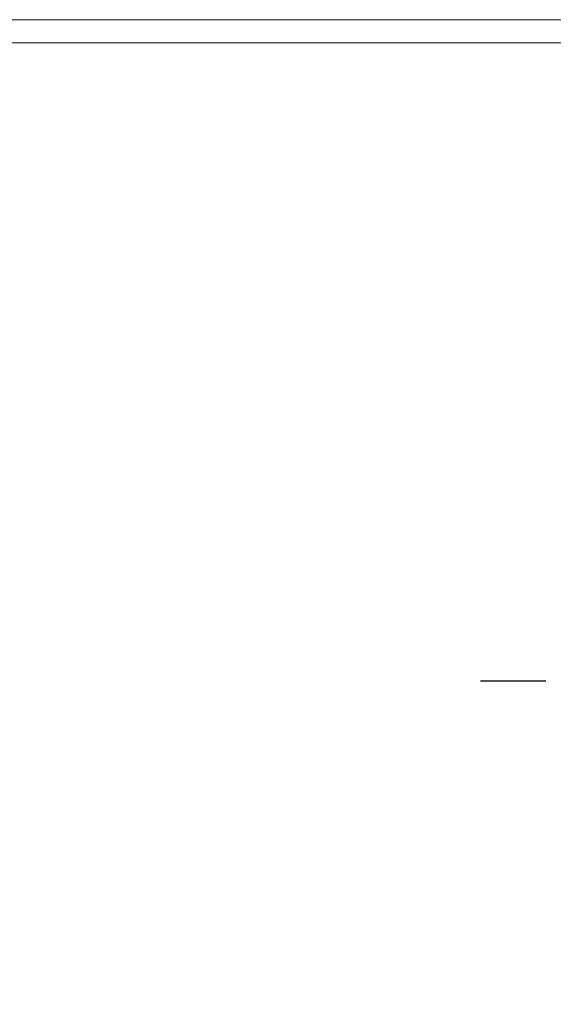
# Model space of a CAD drawing. Header units: millimetres. Extents: x 6904000 to 7075021, y 297772 to 407623.
# Tile 75 of 91: x 7037296 to 7041321, y 340198 to 347623. Entities that reach past the tile are written whole.
import ezdxf

# ---------------------------------------------------------------- set-up
doc = ezdxf.new("R2010")
doc.units = ezdxf.units.MM
doc.layers.add('MCS - 2 piętro - koncepcja (2026.04.17)_do wysłania$0$Obrys powierzchni', color=8, linetype='Continuous', lineweight=9, plot=False)
doc.layers.add('MCS - 2 piętro - koncepcja (2026.04.17)_do wysłania$0$S3_okładzina O2', color=8, linetype='Continuous', lineweight=5)
doc.linetypes.add('MCS - 2 piętro - koncepcja (2026.04.17)_do wysłania$0$TRACKS', pattern='A,3.81,[130,ltypeshp.shx,S=6.35,R=0,X=0,Y=0],3.81', length=7.62)

msp = doc.modelspace()

# ---------------------------------------------------------------- linework, layer by layer
at = {"layer": 'MCS - 2 piętro - koncepcja (2026.04.17)_do wysłania$0$Obrys powierzchni', "ltscale": 1.6}
for points in [[(7024508.3, 347623.2), (7045508.3, 347623.2), (7045508.3, 332773.2), (7024508.3, 332773.2)], [(7024683.3, 347448.2), (7045333.3, 347448.2), (7045333.3, 332948.2), (7024683.3, 332948.2)]]:
    msp.add_lwpolyline(points, close=True, dxfattribs=at)
at = {"layer": 'MCS - 2 piętro - koncepcja (2026.04.17)_do wysłania$0$S3_okładzina O2', "linetype": 'MCS - 2 piętro - koncepcja (2026.04.17)_do wysłania$0$TRACKS', "ltscale": 0.5, "const_width": 10}
msp.add_lwpolyline([(7040771.4, 342637.4), (7041264.7, 342637.4)], dxfattribs=at)

doc.saveas('drawing.dxf')
